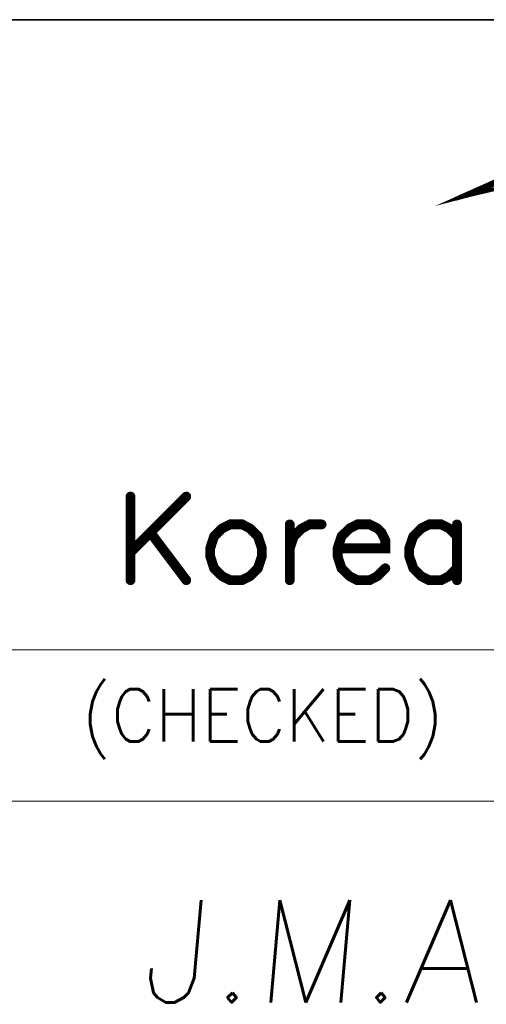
# Model space of a CAD drawing. Header units: millimetres. Extents: x 4497 to 11741, y 5958 to 12619.
# Tile 43 of 256: x 5468 to 5478, y 6508 to 6529. Entities that reach past the tile are written whole.
import ezdxf
from ezdxf.enums import TextEntityAlignment as Align

# ---------------------------------------------------------------- set-up
doc = ezdxf.new("R2010")
doc.units = ezdxf.units.MM
doc.header["$LTSCALE"] = 0.8
doc.layers.get('0').update_dxf_attribs({"linetype": 'CONTINUOUS', "lineweight": 0})
doc.layers.add('2', color=3, linetype='CONTINUOUS', lineweight=0)
doc.styles.get("Standard").update_dxf_attribs({"font": 'romans.shx', "width": 0.8, "oblique": 5, "bigfont": 'whgtxt.shx'})

# ---------------------------------------------------------------- blocks, each defined once
blk = doc.blocks.new('SMOOTH_0$064516')
at = {"const_width": 0.0323}
blk.add_lwpolyline([(-0.0161, 0, 1), (0.0161, 0, 1)], format="xyb", close=True, dxfattribs=at)
blk = doc.blocks.new('SMOOTH_0$0254')
at = {"const_width": 0.0127}
blk.add_lwpolyline([(-0.00635, 0, 1), (0.00635, 0, 1)], format="xyb", close=True, dxfattribs=at)
blk = doc.blocks.new('logo')
at = {"color": 7}
for points, const_width in [([(-3495.641, 5338.044), (-3491.64, 5339.83), (-3485.861, 5342.097), (-3479.97, 5344.064), (-3473.985, 5345.713), (-3467.914, 5347.052), (-3461.791, 5348.074), (-3455.625, 5348.77), (-3449.426, 5349.139), (-3443.217, 5349.19), (-3437.009, 5348.907), (-3430.835, 5348.306), (-3424.695, 5347.387), (-3418.607, 5346.142)], 0.338), ([(-3414.785, 5342.278), (-3424.738, 5343.626), (-3434.742, 5344.442), (-3444.771, 5344.742), (-3454.81, 5344.51), (-3464.814, 5343.755), (-3474.775, 5342.484), (-3484.65, 5340.681), (-3494.422, 5338.371), (-3495.641, 5338.044)], 0.338), ([(-3493.613, 5338.7), (-3491.584, 5339.629)], 0.338), ([(-3519.273, 5311.965), (-3524.159, 5307.079)], 0.859), ([(-3524.159, 5311.965), (-3524.159, 5304.641)], 0.859), ([(-3515.434, 5309.527), (-3516.13, 5309.175), (-3516.834, 5308.479), (-3517.178, 5307.431), (-3517.178, 5306.736), (-3516.834, 5305.688), (-3516.13, 5304.993), (-3515.434, 5304.641), (-3514.387, 5304.641), (-3513.691, 5304.993), (-3512.996, 5305.688), (-3512.644, 5306.736), (-3512.644, 5307.431), (-3512.996, 5308.479), (-3513.691, 5309.175), (-3514.387, 5309.527), (-3515.434, 5309.527)], 0.859), ([(-3510.205, 5307.431), (-3509.853, 5308.479), (-3509.157, 5309.175), (-3508.462, 5309.527), (-3507.414, 5309.527)], 0.859), ([(-3510.205, 5309.527), (-3510.205, 5304.641)], 0.859), ([(-3506.014, 5307.431), (-3501.833, 5307.431), (-3501.833, 5308.127), (-3502.176, 5308.823), (-3502.528, 5309.175), (-3503.224, 5309.527), (-3504.271, 5309.527), (-3504.967, 5309.175), (-3505.671, 5308.479), (-3506.014, 5307.431), (-3506.014, 5306.736), (-3505.671, 5305.688), (-3504.967, 5304.993), (-3504.271, 5304.641), (-3503.224, 5304.641), (-3502.528, 5304.993), (-3501.833, 5305.688)], 0.859), ([(-3495.555, 5308.479), (-3496.251, 5309.175), (-3496.946, 5309.527), (-3497.994, 5309.527), (-3498.69, 5309.175), (-3499.385, 5308.479), (-3499.737, 5307.431), (-3499.737, 5306.736), (-3499.385, 5305.688), (-3498.69, 5304.993), (-3497.994, 5304.641), (-3496.946, 5304.641), (-3496.251, 5304.993), (-3495.555, 5305.688)], 0.859), ([(-3495.555, 5309.527), (-3495.555, 5304.641)], 0.859), ([(-3522.416, 5308.823), (-3519.273, 5304.641)], 0.859)]:
    blk.add_lwpolyline(points, dxfattribs=dict(at, const_width=const_width))
at = {"color": 7, "const_width": 0.338}
for points in [[(-3494.873, 5338.379), (-3491.631, 5339.822), (-3488.321, 5339.822), (-3494.413, 5338.379)], [(-3495.53, 5338.087), (-3494.422, 5338.379), (-3494.873, 5338.379), (-3495.53, 5338.087)]]:
    blk.add_lwpolyline(points, close=True, dxfattribs=at)
at = {"color": 7, "xscale": 13.31, "yscale": 13.31, "zscale": 13.31}
for name, p in [('SMOOTH_0$0254', (-3493.613, 5338.7)), ('SMOOTH_0$0254', (-3495.641, 5338.044)), ('SMOOTH_0$0254', (-3495.641, 5338.044)), ('SMOOTH_0$0254', (-3495.53, 5338.087)), ('SMOOTH_0$0254', (-3495.53, 5338.087)), ('SMOOTH_0$0254', (-3494.873, 5338.379)), ('SMOOTH_0$0254', (-3494.873, 5338.379)), ('SMOOTH_0$0254', (-3494.422, 5338.379)), ('SMOOTH_0$0254', (-3494.422, 5338.371)), ('SMOOTH_0$0254', (-3494.413, 5338.379)), ('SMOOTH_0$064516', (-3524.159, 5311.965)), ('SMOOTH_0$064516', (-3519.273, 5311.965)), ('SMOOTH_0$064516', (-3516.13, 5309.175)), ('SMOOTH_0$064516', (-3515.434, 5309.527)), ('SMOOTH_0$064516', (-3515.434, 5309.527)), ('SMOOTH_0$064516', (-3514.387, 5309.527)), ('SMOOTH_0$064516', (-3513.691, 5309.175)), ('SMOOTH_0$064516', (-3510.205, 5309.527)), ('SMOOTH_0$064516', (-3509.157, 5309.175)), ('SMOOTH_0$064516', (-3508.462, 5309.527)), ('SMOOTH_0$064516', (-3507.414, 5309.527)), ('SMOOTH_0$064516', (-3504.967, 5309.175)), ('SMOOTH_0$064516', (-3504.271, 5309.527)), ('SMOOTH_0$064516', (-3503.224, 5309.527)), ('SMOOTH_0$064516', (-3502.528, 5309.175)), ('SMOOTH_0$064516', (-3498.69, 5309.175)), ('SMOOTH_0$064516', (-3497.994, 5309.527)), ('SMOOTH_0$064516', (-3496.946, 5309.527)), ('SMOOTH_0$064516', (-3496.251, 5309.175)), ('SMOOTH_0$064516', (-3495.555, 5309.527)), ('SMOOTH_0$064516', (-3522.416, 5308.823)), ('SMOOTH_0$064516', (-3516.834, 5308.479)), ('SMOOTH_0$064516', (-3512.996, 5308.479)), ('SMOOTH_0$064516', (-3509.853, 5308.479)), ('SMOOTH_0$064516', (-3505.671, 5308.479)), ('SMOOTH_0$064516', (-3502.176, 5308.823)), ('SMOOTH_0$064516', (-3501.833, 5308.127)), ('SMOOTH_0$064516', (-3499.385, 5308.479)), ('SMOOTH_0$064516', (-3495.555, 5308.479)), ('SMOOTH_0$064516', (-3517.178, 5307.431)), ('SMOOTH_0$064516', (-3512.644, 5307.431)), ('SMOOTH_0$064516', (-3510.205, 5307.431)), ('SMOOTH_0$064516', (-3506.014, 5307.431)), ('SMOOTH_0$064516', (-3506.014, 5307.431)), ('SMOOTH_0$064516', (-3501.833, 5307.431)), ('SMOOTH_0$064516', (-3499.737, 5307.431)), ('SMOOTH_0$064516', (-3524.159, 5307.079)), ('SMOOTH_0$064516', (-3517.178, 5306.736)), ('SMOOTH_0$064516', (-3512.644, 5306.736)), ('SMOOTH_0$064516', (-3506.014, 5306.736)), ('SMOOTH_0$064516', (-3499.737, 5306.736)), ('SMOOTH_0$064516', (-3516.834, 5305.688)), ('SMOOTH_0$064516', (-3512.996, 5305.688)), ('SMOOTH_0$064516', (-3505.671, 5305.688)), ('SMOOTH_0$064516', (-3501.833, 5305.688)), ('SMOOTH_0$064516', (-3499.385, 5305.688)), ('SMOOTH_0$064516', (-3495.555, 5305.688)), ('SMOOTH_0$064516', (-3524.159, 5304.641)), ('SMOOTH_0$064516', (-3519.273, 5304.641)), ('SMOOTH_0$064516', (-3516.13, 5304.993)), ('SMOOTH_0$064516', (-3515.434, 5304.641)), ('SMOOTH_0$064516', (-3514.387, 5304.641)), ('SMOOTH_0$064516', (-3513.691, 5304.993)), ('SMOOTH_0$064516', (-3510.205, 5304.641)), ('SMOOTH_0$064516', (-3504.967, 5304.993)), ('SMOOTH_0$064516', (-3504.271, 5304.641)), ('SMOOTH_0$064516', (-3503.224, 5304.641)), ('SMOOTH_0$064516', (-3502.528, 5304.993)), ('SMOOTH_0$064516', (-3498.69, 5304.993)), ('SMOOTH_0$064516', (-3497.994, 5304.641)), ('SMOOTH_0$064516', (-3496.946, 5304.641)), ('SMOOTH_0$064516', (-3496.251, 5304.993)), ('SMOOTH_0$064516', (-3495.555, 5304.641))]:
    blk.add_blockref(name, p, dxfattribs=at)

msp = doc.modelspace()

# ---------------------------------------------------------------- linework, layer by layer
at = {"color": 7, "linetype": 'Continuous', "lineweight": 35}
msp.add_line((5452.164, 6529.074), (5527.623, 6529.074), dxfattribs=at)
at = {"color": 7, "linetype": 'Continuous'}
for p, q in [((5452.164, 6515.403), (5527.623, 6515.403)), ((5452.164, 6512.123), (5496.455, 6512.123))]:
    msp.add_line(p, q, dxfattribs=at)

# ---------------------------------------------------------------- block references
at = {"color": 3, "linetype": 'Continuous', "xscale": 0.2477402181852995, "yscale": 0.2477402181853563, "zscale": 0.2477402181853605}
msp.add_blockref('logo', (6343.068, 5202.743), dxfattribs=at)

# ---------------------------------------------------------------- texts
at = {"color": 7, "linetype": 'Continuous', "width": 0.933333}
msp.add_text('(CHECKED)', height=1.1408, dxfattribs=at).set_placement((5468.936, 6514.556), align=Align.TOP_LEFT)
at = {"layer": '2', "linetype": 'Continuous', "oblique": 5}
msp.add_text('J.M.A', height=2.2157, dxfattribs=at).set_placement((5470.191, 6507.757))

doc.saveas('drawing.dxf')
